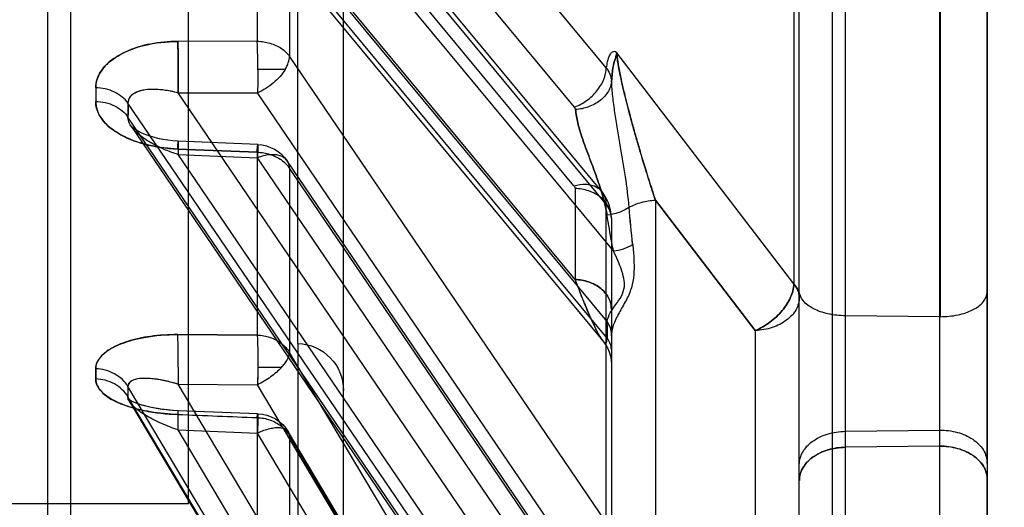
# Model space of a CAD drawing. Header units: millimetres. Extents: x 178516 to 426772, y -178579 to -115871.
# Tile 196 of 256: x 317305 to 317326, y -131796 to -131785. Entities that reach past the tile are written whole.
import ezdxf
from ezdxf import colors
from ezdxf.entities.mleader import LeaderData, LeaderLine
from ezdxf.math import Vec2, Vec3

# ---------------------------------------------------------------- set-up
doc = ezdxf.new("R2010")
doc.units = ezdxf.units.MM
doc.header["$MEASUREMENT"] = 0
doc.layers.get('0').update_dxf_attribs({"color": 252, "lineweight": 5})
doc.layers.add('AHU03-3-68634OBJ', color=7, linetype='Continuous')
doc.layers.add('EC-MTR_250-0_7OBJ', color=7, linetype='Continuous')
doc.layers.add('IS_centrale', color=7, linetype='Continuous', lineweight=13)
doc.layers.add('IS_opisy', color=7, linetype='Continuous', lineweight=35)
doc.styles.add('WE11', font='simplex.shx', dxfattribs={"width": 0.7})

# ---------------------------------------------------------------- blocks, each defined once
blk = doc.blocks.new('VVS030s_FLX1_250_0.38kW_2.00x2v2_t')
at = {"layer": 'AHU03-3-68634OBJ', "color": 7, "linetype": 'Continuous'}
blk.add_line((225.973, 131.106), (225.973, 399.106), dxfattribs=at)
at = {"layer": 'EC-MTR_250-0_7OBJ', "color": 7, "linetype": 'Continuous'}
for p, q in [((225.973, 340.511), (225.973, 315.436)), ((220.744, 331.718), (210.444, 314.45)), ((221.424, 331.775), (211.124, 314.506)), ((221.403, 331.698), (211.103, 314.431)), ((207.717, 313.778), (217.794, 330.662)), ((220.744, 330.692), (210.444, 313.424)), ((217.773, 330.581), (207.686, 313.679)), ((218.453, 330.642), (208.751, 314.386)), ((217.773, 330.363), (207.686, 313.461)), ((221.424, 330.004), (211.124, 312.738)), ((218.453, 329.671), (208.751, 313.414)), ((222.673, 197.972), (222.673, 324.492)), ((207.756, 307.929), (217.959, 322.914)), ((217.884, 322.709), (207.686, 307.732)), ((217.973, 312.672), (217.973, 322.701)), ((217.881, 322.413), (207.686, 307.439)), ((218.018, 322.139), (208.751, 308.528)), ((224.956, 311.977), (224.956, 321.537)), ((222.956, 320.969), (222.956, 273.949)), ((221.973, 320.437), (221.973, 315.46)), ((206.46, 267.237), (206.46, 319.575)), ((217.201, 319.632), (208.751, 307.221)), ((205.973, 267.258), (205.973, 319.076)), ((217.866, 318.729), (211.124, 308.82)), ((217.186, 318.505), (210.444, 308.598)), ((217.82, 318.574), (211.077, 308.666)), ((211.3, 312.547), (211.3, 317.428)), ((217.178, 317.113), (210.444, 307.216)), ((211.124, 314.506), (211.124, 317.204)), ((218.911, 309.499), (218.91, 317.042)), ((210.437, 314.123), (210.437, 316.8)), ((221.036, 312.272), (221.036, 316.819)), ((212.273, 316.428), (212.273, 267.092)), ((217.858, 316.335), (211.124, 306.441)), ((217.858, 309.578), (217.858, 316.335)), ((208.973, 315.956), (150.473, 315.956)), ((208.973, 315.956), (208.973, 214.256)), ((221.973, 315.46), (221.973, 315.12)), ((225.973, 315.095), (225.973, 315.436)), ((221.973, 315.12), (221.973, 301.46)), ((225.973, 315.095), (225.973, 275.335)), ((224.956, 314.729), (222.956, 314.753)), ((208.751, 314.386), (210.444, 314.45)), ((222.956, 314.413), (224.956, 314.389)), ((210.446, 314.041), (208.754, 313.976)), ((207.681, 313.73), (207.697, 313.749)), ((207.697, 313.748), (207.717, 313.779)), ((208.751, 313.414), (210.444, 313.424)), ((210.95, 313.06), (210.449, 313.06)), ((217.952, 312.812), (217.968, 312.904)), ((217.968, 312.904), (217.973, 312.997)), ((211.124, 308.82), (211.124, 312.738)), ((217.843, 312.559), (217.89, 312.639)), ((217.889, 312.638), (217.926, 312.724)), ((217.925, 312.723), (217.952, 312.813)), ((217.973, 312.383), (217.973, 312.672)), ((217.881, 312.435), (207.686, 300.146)), ((207.828, 300.481), (217.792, 312.491)), ((211.3, 312.547), (211.3, 217.664)), ((217.79, 312.488), (217.844, 312.561)), ((217.881, 312.147), (217.881, 312.435)), ((208.744, 312.358), (210.437, 312.368)), ((210.437, 312.368), (208.744, 312.358)), ((210.437, 308.481), (210.437, 312.368)), ((217.973, 309.881), (217.973, 312.383)), ((218.911, 309.499), (221.036, 312.272)), ((221.036, 312.272), (218.911, 309.499)), ((217.884, 312.081), (207.686, 299.789)), ((224.956, 311.977), (222.956, 311.958)), ((224.956, 279.507), (224.956, 311.977)), ((224.973, 279.507), (224.973, 311.977)), ((217.201, 311.187), (208.751, 301.001)), ((217.201, 309.253), (217.201, 311.187)), ((221.858, 311.281), (218.089, 306.364)), ((221.858, 302.118), (221.858, 311.281)), ((218.018, 310.579), (208.751, 299.408)), ((217.858, 309.578), (211.124, 301.454)), ((217.904, 309.539), (217.866, 309.459)), ((217.766, 309.311), (211.032, 301.19)), ((217.178, 309.195), (210.444, 301.073)), ((210.437, 308.481), (208.744, 308.412)), ((208.744, 308.412), (210.437, 308.481)), ((208.751, 308.528), (210.444, 308.598)), ((208.643, 308.24), (208.532, 308.227)), ((208.756, 308.247), (208.643, 308.24)), ((208.756, 308.247), (208.643, 308.24)), ((210.449, 308.317), (208.756, 308.247)), ((207.916, 308.042), (207.862, 308.011)), ((207.98, 308.073), (207.915, 308.041)), ((208.054, 308.105), (207.979, 308.073)), ((208.137, 308.135), (208.053, 308.104)), ((208.227, 308.163), (208.136, 308.134)), ((208.324, 308.188), (208.226, 308.162)), ((208.426, 308.209), (208.323, 308.188)), ((208.533, 308.227), (208.425, 308.209)), ((207.862, 308.012), (207.82, 307.984)), ((217.186, 307.521), (210.444, 299.39)), ((208.751, 307.221), (210.444, 307.216)), ((211.032, 306.721), (210.45, 306.721)), ((217.866, 306.684), (211.124, 298.555)), ((211.124, 301.454), (211.124, 306.441)), ((210.437, 306.12), (208.744, 306.124)), ((210.437, 306.12), (208.744, 306.124)), ((210.437, 301.172), (210.437, 306.12))]:
    blk.add_line(p, q, dxfattribs=at)
for points in [[(208.128, 313.893), (208.04, 313.871), (207.962, 313.849), (207.891, 313.825), (207.828, 313.802), (207.775, 313.779), (207.733, 313.758), (207.701, 313.741), (207.682, 313.728), (207.674, 313.722), (207.682, 313.731)], [(208.754, 313.976), (208.638, 313.97), (208.526, 313.96), (208.418, 313.947), (208.315, 313.931), (208.217, 313.913), (208.125, 313.893)], [(208.65, 313.97), (208.551, 313.962), (208.458, 313.952), (208.369, 313.94), (208.285, 313.926), (208.204, 313.91)], [(207.682, 313.728), (207.674, 313.722), (207.674, 313.722), (207.681, 313.73)], [(208.054, 313.875), (207.984, 313.855), (207.919, 313.835), (207.86, 313.814), (207.808, 313.793), (207.762, 313.773), (207.726, 313.755), (207.699, 313.739)], [(217.973, 309.88), (217.969, 309.794), (217.956, 309.707), (217.935, 309.622), (217.904, 309.539), (217.866, 309.459), (217.82, 309.383), (217.766, 309.311)], [(207.82, 307.984), (207.789, 307.96), (207.768, 307.942), (207.757, 307.93), (207.755, 307.928)]]:
    blk.add_lwpolyline(points, dxfattribs=at)
for centre, radius, start, end in [((210.416, 314.84), 0.8, 272.1963, 329.1827), ((184.558, 313.57), 23.128, 359.7303, 0.2697), ((184.74, 313.57), 22.946, 359.7282, 0.2718), ((211.273, 313.547), 1, 271.5, 0), ((184.534, 313.194), 22.464, 359.7263, 0.2737), ((184.712, 313.194), 22.287, 359.7242, 0.2758), ((191.998, 312.964), 16.759, 0.294, 1.5382), ((193.002, 312.965), 17.448, 0.3124, 1.5075), ((193.266, 312.969), 17.183, 0.3033, 1.5168), ((259.673, 306.082), 41.476, 173.9638, 175.0635), ((256.899, 306.349), 38.69, 173.9242, 175.1031), ((210.416, 309.116), 0.8, 272.3591, 325.7628), ((165.856, 307.585), 41.831, 359.7993, 0.2007), ((166.071, 307.585), 41.615, 359.7983, 0.2017), ((166.369, 307.255), 40.63, 359.7964, 0.2036), ((166.578, 307.255), 40.421, 359.7953, 0.2047)]:
    blk.add_arc(centre, radius, start, end, dxfattribs=at)
for points, knots in [([(221.973, 315.46), (221.973, 315.369), (222.031, 315.174), (222.253, 314.945), (222.575, 314.792), (222.825, 314.755), (222.956, 314.753)], [0, 0, 0, 0, 0.207007, 0.435444, 0.703823, 1, 1, 1, 1]), ([(222.956, 314.754), (222.83, 314.755), (222.589, 314.79), (222.269, 314.935), (222.036, 315.162), (221.974, 315.365), (221.974, 315.46)], [0, 0, 0, 0, 0.284464, 0.545621, 0.78384, 1, 1, 1, 1]), ([(225.973, 315.436), (225.973, 315.342), (225.913, 315.143), (225.681, 314.912), (225.348, 314.761), (225.09, 314.728), (224.956, 314.73)], [0, 0, 0, 0, 0.20622, 0.434689, 0.703745, 1, 1, 1, 1]), ([(224.956, 314.729), (225.085, 314.727), (225.334, 314.757), (225.665, 314.901), (225.907, 315.13), (225.973, 315.338), (225.973, 315.436)], [0, 0, 0, 0, 0.283918, 0.54551, 0.784203, 1, 1, 1, 1]), ([(221.973, 315.12), (221.973, 315.029), (222.031, 314.834), (222.253, 314.605), (222.575, 314.452), (222.825, 314.415), (222.956, 314.413)], [0, 0, 0, 0, 0.207007, 0.435444, 0.703823, 1, 1, 1, 1]), ([(224.956, 314.389), (225.085, 314.387), (225.334, 314.417), (225.665, 314.56), (225.907, 314.789), (225.973, 314.998), (225.973, 315.096)], [0, 0, 0, 0, 0.283912, 0.5455, 0.784189, 1, 1, 1, 1]), ([(208.751, 314.386), (208.634, 314.343), (208.403, 314.257), (208.101, 314.105), (207.868, 313.95), (207.752, 313.836), (207.717, 313.778)], [0, 0, 0, 0, 0.30686, 0.608845, 0.83252, 1, 1, 1, 1]), ([(208.751, 314.386), (208.752, 314.346), (208.754, 314.289), (208.755, 314.214), (208.756, 314.164), (208.757, 314.117), (208.757, 314.076), (208.757, 314.042), (208.757, 314.015), (208.756, 313.997), (208.756, 313.986), (208.755, 313.981), (208.755, 313.978), (208.754, 313.976), (208.752, 313.977), (208.752, 313.98), (208.751, 313.984), (208.75, 313.993), (208.748, 314.009), (208.746, 314.032), (208.745, 314.049), (208.744, 314.058)], [0, 0, 0, 0, 0.238237, 0.350013, 0.454144, 0.548645, 0.631852, 0.702181, 0.758053, 0.798201, 0.812355, 0.822619, 0.82906, 0.831888, 0.833923, 0.839325, 0.848376, 0.860955, 0.895966, 0.942835, 1, 1, 1, 1]), ([(208.751, 314.386), (208.752, 314.358), (208.753, 314.305), (208.755, 314.228), (208.756, 314.158), (208.757, 314.105), (208.757, 314.067), (208.757, 314.044), (208.757, 314.024), (208.757, 314.007), (208.756, 313.994), (208.756, 313.984), (208.755, 313.98), (208.754, 313.976), (208.754, 313.976)], [0, 0, 0, 0, 0.199485, 0.389115, 0.562618, 0.713688, 0.778889, 0.836425, 0.88582, 0.926599, 0.958376, 0.981108, 0.99487, 1, 1, 1, 1]), ([(210.437, 314.123), (210.53, 314.125), (210.715, 314.159), (210.958, 314.292), (211.079, 314.43), (211.124, 314.506)], [0, 0, 0, 0, 0.343049, 0.677618, 1, 1, 1, 1]), ([(210.437, 314.123), (210.439, 314.096), (210.443, 314.009), (210.455, 314.129), (210.446, 314.238), (210.446, 314.373), (210.444, 314.45)], [0, 0, 0, 0, 0.16379, 0.234314, 0.525776, 1, 1, 1, 1]), ([(211.124, 314.506), (211.123, 314.484), (211.114, 314.44), (211.07, 314.386), (211.003, 314.353), (210.917, 314.338), (210.814, 314.341), (210.651, 314.369), (210.527, 314.413), (210.444, 314.45)], [0, 0, 0, 0, 0.084123, 0.16553, 0.257001, 0.366674, 0.497567, 0.648891, 1, 1, 1, 1]), ([(208.744, 314.055), (209.026, 314.066), (209.59, 314.089), (210.155, 314.112), (210.437, 314.123)], [0, 0, 0, 0, 0.5, 1, 1, 1, 1]), ([(208.744, 314.058), (208.55, 314.049), (208.188, 314.016), (207.699, 313.902), (207.324, 313.742), (207.072, 313.549), (206.998, 313.375), (206.999, 313.301)], [0, 0, 0, 0, 0.28842, 0.537992, 0.740329, 0.889484, 1, 1, 1, 1]), ([(206.999, 313.301), (206.998, 313.396), (207.127, 313.625), (207.513, 313.838), (208.07, 314.003), (208.506, 314.046), (208.744, 314.058)], [0, 0, 0, 0, 0.141385, 0.352459, 0.645187, 1, 1, 1, 1]), ([(208.754, 313.976), (208.753, 313.976), (208.752, 313.979), (208.752, 313.982), (208.75, 313.99), (208.749, 313.999), (208.748, 314.011), (208.746, 314.031), (208.745, 314.047), (208.744, 314.058)], [0, 0, 0, 0, 0.02083, 0.074092, 0.159306, 0.27473, 0.418462, 0.588561, 1, 1, 1, 1]), ([(207.718, 313.779), (207.711, 313.767), (207.7, 313.746), (207.688, 313.712), (207.686, 313.69), (207.686, 313.679)], [0, 0, 0, 0, 0.36859, 0.699369, 1, 1, 1, 1]), ([(207.686, 313.679), (207.653, 313.624), (207.569, 313.519), (207.403, 313.399), (207.207, 313.322), (207.068, 313.302), (206.999, 313.301)], [0, 0, 0, 0, 0.235324, 0.487181, 0.746126, 1, 1, 1, 1]), ([(207.686, 313.461), (207.653, 313.407), (207.569, 313.302), (207.403, 313.183), (207.207, 313.107), (207.068, 313.088), (206.999, 313.086)], [0, 0, 0, 0, 0.234899, 0.486606, 0.745718, 1, 1, 1, 1]), ([(208.751, 313.414), (208.664, 313.386), (208.5, 313.342), (208.266, 313.3), (208.067, 313.284), (207.907, 313.293), (207.794, 313.323), (207.71, 313.372), (207.688, 313.43), (207.686, 313.461)], [0, 0, 0, 0, 0.236679, 0.441358, 0.615324, 0.755072, 0.854905, 0.917658, 1, 1, 1, 1]), ([(208.751, 313.414), (208.641, 313.378), (208.433, 313.326), (208.142, 313.283), (207.913, 313.29), (207.741, 313.334), (207.686, 313.424), (207.686, 313.461)], [0, 0, 0, 0, 0.301142, 0.558084, 0.761843, 0.901745, 1, 1, 1, 1]), ([(210.95, 313.06), (210.916, 313.096), (210.843, 313.166), (210.679, 313.295), (210.541, 313.377), (210.444, 313.424)], [0, 0, 0, 0, 0.233062, 0.483006, 1, 1, 1, 1]), ([(206.999, 313.086), (206.998, 312.99), (207.126, 312.759), (207.512, 312.544), (208.07, 312.387), (208.506, 312.359), (208.744, 312.358)], [0, 0, 0, 0, 0.143182, 0.354541, 0.646179, 1, 1, 1, 1]), ([(208.744, 312.358), (208.55, 312.358), (208.188, 312.378), (207.699, 312.482), (207.323, 312.639), (207.071, 312.835), (206.998, 313.011), (206.999, 313.086)], [0, 0, 0, 0, 0.287698, 0.536241, 0.738163, 0.887952, 1, 1, 1, 1]), ([(210.437, 312.368), (210.438, 312.388), (210.44, 312.43), (210.443, 312.495), (210.445, 312.561), (210.447, 312.628), (210.448, 312.694), (210.449, 312.757), (210.449, 312.817), (210.45, 312.873), (210.45, 312.926), (210.45, 312.977), (210.45, 313.021), (210.449, 313.048), (210.449, 313.06)], [0, 0, 0, 0, 0.08737, 0.181942, 0.27946, 0.376837, 0.471857, 0.563401, 0.649997, 0.731286, 0.807359, 0.881488, 0.949049, 1, 1, 1, 1]), ([(210.95, 313.06), (210.975, 313.033), (211.022, 312.978), (211.077, 312.894), (211.112, 312.815), (211.123, 312.762), (211.124, 312.738)], [0, 0, 0, 0, 0.304558, 0.573871, 0.805057, 1, 1, 1, 1]), ([(208.757, 313.05), (208.757, 312.979), (208.757, 312.842), (208.755, 312.651), (208.751, 312.491), (208.747, 312.397), (208.744, 312.358)], [0, 0, 0, 0, 0.30779, 0.59396, 0.829889, 1, 1, 1, 1]), ([(210.437, 312.368), (210.53, 312.37), (210.714, 312.403), (210.957, 312.531), (211.079, 312.664), (211.124, 312.738)], [0, 0, 0, 0, 0.34598, 0.680939, 1, 1, 1, 1]), ([(217.973, 312.672), (217.973, 312.652), (217.97, 312.61), (217.952, 312.549), (217.922, 312.49), (217.896, 312.453), (217.881, 312.435)], [0, 0, 0, 0, 0.23403, 0.4792, 0.734015, 1, 1, 1, 1]), ([(217.201, 311.187), (217.227, 311.255), (217.274, 311.383), (217.345, 311.563), (217.41, 311.722), (217.468, 311.862), (217.522, 311.985), (217.57, 312.092), (217.614, 312.186), (217.654, 312.267), (217.691, 312.336), (217.725, 312.394), (217.755, 312.442), (217.783, 312.48), (217.807, 312.509), (217.828, 312.527), (217.847, 312.538), (217.867, 312.531), (217.876, 312.508), (217.881, 312.476), (217.882, 312.45), (217.881, 312.435)], [0, 0, 0, 0, 0.133801, 0.252501, 0.357791, 0.451038, 0.533394, 0.605893, 0.669438, 0.724844, 0.772853, 0.814144, 0.849112, 0.877968, 0.900869, 0.91803, 0.929986, 0.93949, 0.952776, 0.973208, 1, 1, 1, 1]), ([(217.201, 311.187), (217.227, 311.256), (217.277, 311.389), (217.35, 311.577), (217.419, 311.747), (217.482, 311.897), (217.54, 312.029), (217.598, 312.153), (217.652, 312.263), (217.701, 312.355), (217.74, 312.419), (217.769, 312.462), (217.795, 312.495), (217.817, 312.52), (217.855, 312.539), (217.885, 312.494), (217.88, 312.46), (217.881, 312.435)], [0, 0, 0, 0, 0.137297, 0.263102, 0.376566, 0.477285, 0.566206, 0.645531, 0.730423, 0.79431, 0.839277, 0.870123, 0.89065, 0.916066, 0.936204, 0.954169, 1, 1, 1, 1]), ([(217.975, 312.345), (217.975, 312.3), (217.958, 312.205), (217.912, 312.121), (217.884, 312.081)], [0, 0, 0, 0, 0.481194, 1, 1, 1, 1]), ([(217.973, 312.383), (217.973, 312.379), (217.974, 312.37), (217.974, 312.357), (217.974, 312.349), (217.975, 312.345)], [0, 0, 0, 0, 0.352149, 0.68538, 1, 1, 1, 1]), ([(218.427, 310.444), (218.439, 310.546), (218.455, 310.738), (218.46, 311.022), (218.428, 311.299), (218.325, 311.573), (218.172, 311.828), (218.035, 312.08), (217.981, 312.26), (217.975, 312.345)], [0, 0, 0, 0, 0.154581, 0.287991, 0.426603, 0.569527, 0.72281, 0.872616, 1, 1, 1, 1]), ([(221.036, 312.272), (221.146, 312.226), (221.355, 312.105), (221.574, 311.901), (221.711, 311.713), (221.811, 311.529), (221.853, 311.378), (221.858, 311.281)], [0, 0, 0, 0, 0.265829, 0.533103, 0.661238, 0.782734, 1, 1, 1, 1]), ([(221.858, 311.281), (221.853, 311.378), (221.811, 311.529), (221.711, 311.713), (221.574, 311.901), (221.355, 312.105), (221.146, 312.226), (221.036, 312.272)], [0, 0, 0, 0, 0.217266, 0.338762, 0.466897, 0.734171, 1, 1, 1, 1]), ([(221.973, 311.566), (221.973, 311.656), (221.918, 311.848), (221.702, 312.074), (221.395, 312.225), (221.159, 312.266), (221.036, 312.272)], [0, 0, 0, 0, 0.210619, 0.44549, 0.711787, 1, 1, 1, 1]), ([(217.881, 312.147), (217.881, 312.139), (217.882, 312.124), (217.882, 312.102), (217.883, 312.088), (217.884, 312.081)], [0, 0, 0, 0, 0.342267, 0.675675, 1, 1, 1, 1]), ([(217.884, 312.081), (217.895, 312.016), (217.945, 311.889), (218.065, 311.718), (218.194, 311.551), (218.263, 311.353), (218.243, 311.153), (218.188, 310.968), (218.11, 310.773), (218.051, 310.647), (218.018, 310.579)], [0, 0, 0, 0, 0.120944, 0.245063, 0.38222, 0.507178, 0.616123, 0.744657, 0.860911, 1, 1, 1, 1]), ([(217.973, 311.814), (217.973, 311.777), (217.965, 311.701), (217.924, 311.586), (217.853, 311.475), (217.753, 311.375), (217.63, 311.294), (217.448, 311.215), (217.299, 311.19), (217.201, 311.187)], [0, 0, 0, 0, 0.101119, 0.209796, 0.330232, 0.458952, 0.594205, 0.732451, 1, 1, 1, 1]), ([(217.201, 311.187), (217.299, 311.19), (217.448, 311.215), (217.629, 311.294), (217.752, 311.375), (217.852, 311.474), (217.924, 311.585), (217.965, 311.7), (217.973, 311.777), (217.973, 311.814)], [0, 0, 0, 0, 0.267102, 0.405124, 0.540183, 0.668749, 0.789066, 0.898354, 1, 1, 1, 1]), ([(222.956, 311.958), (222.831, 311.957), (222.595, 311.932), (222.281, 311.826), (222.048, 311.666), (221.973, 311.501), (221.973, 311.427)], [0, 0, 0, 0, 0.31114, 0.586438, 0.816551, 1, 1, 1, 1]), ([(224.973, 311.977), (225.1, 311.977), (225.34, 311.954), (225.659, 311.849), (225.897, 311.688), (225.973, 311.521), (225.973, 311.446)], [0, 0, 0, 0, 0.310719, 0.586334, 0.816838, 1, 1, 1, 1]), ([(221.858, 311.281), (221.882, 311.309), (221.924, 311.367), (221.964, 311.465), (221.973, 311.533), (221.973, 311.566)], [0, 0, 0, 0, 0.352628, 0.682196, 1, 1, 1, 1]), ([(221.973, 311.566), (221.973, 311.533), (221.964, 311.465), (221.924, 311.368), (221.883, 311.309), (221.858, 311.281)], [0, 0, 0, 0, 0.316228, 0.64583, 1, 1, 1, 1]), ([(218.018, 310.579), (218.006, 310.519), (217.957, 310.265), (217.913, 310.011), (217.881, 309.817)], [0, 0, 0, 0, 0.237323, 1, 1, 1, 1]), ([(218.018, 310.579), (218.091, 310.571), (218.233, 310.54), (218.366, 310.48), (218.427, 310.444)], [0, 0, 0, 0, 0.508176, 1, 1, 1, 1]), ([(218.018, 310.579), (218.091, 310.571), (218.233, 310.54), (218.366, 310.48), (218.427, 310.444)], [0, 0, 0, 0, 0.504577, 1, 1, 1, 1]), ([(217.973, 309.88), (217.973, 309.843), (217.964, 309.764), (217.923, 309.649), (217.85, 309.538), (217.75, 309.439), (217.627, 309.359), (217.446, 309.281), (217.298, 309.256), (217.201, 309.253)], [0, 0, 0, 0, 0.103113, 0.214107, 0.334095, 0.462234, 0.596753, 0.734153, 1, 1, 1, 1]), ([(217.21, 307.573), (217.22, 307.669), (217.255, 307.86), (217.337, 308.141), (217.421, 308.372), (217.491, 308.557), (217.544, 308.696), (217.596, 308.835), (217.664, 309.02), (217.775, 309.343), (217.851, 309.626), (217.882, 309.817)], [0, 0, 0, 0, 0.122915, 0.24752, 0.373728, 0.437112, 0.500445, 0.563692, 0.626871, 0.752627, 1, 1, 1, 1]), ([(217.882, 309.817), (217.851, 309.626), (217.775, 309.343), (217.664, 309.02), (217.596, 308.835), (217.544, 308.696), (217.492, 308.557), (217.421, 308.372), (217.338, 308.141), (217.255, 307.86), (217.22, 307.669), (217.211, 307.573)], [0, 0, 0, 0, 0.247492, 0.373169, 0.436315, 0.49955, 0.562886, 0.626271, 0.752481, 0.877087, 1, 1, 1, 1]), ([(217.973, 309.88), (217.973, 309.827), (217.952, 309.717), (217.894, 309.622), (217.858, 309.578)], [0, 0, 0, 0, 0.483815, 1, 1, 1, 1]), ([(218.351, 309.651), (218.283, 309.698), (218.131, 309.773), (217.966, 309.809), (217.881, 309.817)], [0, 0, 0, 0, 0.492263, 1, 1, 1, 1]), ([(217.178, 309.195), (217.259, 309.171), (217.386, 309.15), (217.549, 309.173), (217.659, 309.216), (217.748, 309.284), (217.834, 309.399), (217.857, 309.508), (217.858, 309.578)], [0, 0, 0, 0, 0.276003, 0.409008, 0.535243, 0.655147, 0.771383, 1, 1, 1, 1]), ([(218.351, 309.652), (218.333, 309.434), (218.291, 309.104), (218.23, 308.721), (218.192, 308.497), (218.163, 308.326), (218.134, 308.154), (218.095, 307.923), (218.049, 307.637), (218.003, 307.3), (217.983, 307.078), (217.978, 306.97)], [0, 0, 0, 0, 0.242261, 0.367209, 0.430484, 0.494225, 0.558636, 0.62364, 0.753534, 0.880173, 1, 1, 1, 1]), ([(218.089, 306.364), (218.091, 306.428), (218.108, 306.562), (218.147, 306.767), (218.194, 306.992), (218.247, 307.219), (218.305, 307.45), (218.369, 307.694), (218.439, 307.953), (218.517, 308.227), (218.604, 308.526), (218.71, 308.875), (218.815, 309.208), (218.885, 309.422), (218.911, 309.499)], [0, 0, 0, 0, 0.058691, 0.12452, 0.193049, 0.27122, 0.339623, 0.413934, 0.503886, 0.587472, 0.677118, 0.791863, 0.92492, 1, 1, 1, 1]), ([(218.911, 309.499), (218.884, 309.42), (218.812, 309.199), (218.706, 308.861), (218.6, 308.509), (218.512, 308.21), (218.434, 307.936), (218.364, 307.678), (218.301, 307.436), (218.244, 307.207), (218.192, 306.982), (218.145, 306.759), (218.107, 306.557), (218.091, 306.425), (218.089, 306.364)], [0, 0, 0, 0, 0.077222, 0.214419, 0.327918, 0.41692, 0.502315, 0.591041, 0.664312, 0.733323, 0.809355, 0.877665, 0.943749, 1, 1, 1, 1]), ([(218.351, 309.651), (218.433, 309.606), (218.616, 309.533), (218.81, 309.504), (218.911, 309.499)], [0, 0, 0, 0, 0.479654, 1, 1, 1, 1]), ([(217.178, 309.195), (217.185, 309.203), (217.197, 309.222), (217.201, 309.243), (217.201, 309.253)], [0, 0, 0, 0, 0.520009, 1, 1, 1, 1]), ([(210.437, 308.481), (210.53, 308.482), (210.712, 308.513), (210.954, 308.628), (211.077, 308.752), (211.124, 308.82)], [0, 0, 0, 0, 0.35247, 0.688882, 1, 1, 1, 1]), ([(211.124, 308.82), (211.123, 308.79), (211.114, 308.731), (211.073, 308.652), (211.007, 308.591), (210.92, 308.55), (210.816, 308.531), (210.653, 308.533), (210.527, 308.566), (210.444, 308.598)], [0, 0, 0, 0, 0.107399, 0.208566, 0.310953, 0.421584, 0.545173, 0.683456, 1, 1, 1, 1]), ([(208.751, 308.528), (208.662, 308.5), (208.493, 308.441), (208.259, 308.333), (208.06, 308.215), (207.9, 308.094), (207.789, 307.98), (207.711, 307.864), (207.688, 307.779), (207.686, 307.732)], [0, 0, 0, 0, 0.201641, 0.386432, 0.554422, 0.700892, 0.816824, 0.896854, 1, 1, 1, 1]), ([(208.756, 308.247), (208.757, 308.247), (208.756, 308.25), (208.757, 308.253), (208.757, 308.26), (208.757, 308.268), (208.757, 308.28), (208.757, 308.293), (208.757, 308.309), (208.756, 308.334), (208.756, 308.37), (208.754, 308.418), (208.753, 308.471), (208.752, 308.509), (208.751, 308.528)], [0, 0, 0, 0, 0.005023, 0.0191, 0.042107, 0.073789, 0.113875, 0.162088, 0.218151, 0.281786, 0.430189, 0.602722, 0.794341, 1, 1, 1, 1]), ([(210.437, 308.481), (210.439, 308.436), (210.437, 308.393), (210.454, 308.289), (210.445, 308.49), (210.446, 308.535), (210.444, 308.598)], [0, 0, 0, 0, 0.309218, 0.367089, 0.567571, 1, 1, 1, 1]), ([(208.744, 308.412), (208.549, 308.402), (208.183, 308.359), (207.691, 308.205), (207.31, 307.986), (207.061, 307.715), (206.998, 307.497), (206.999, 307.399)], [0, 0, 0, 0, 0.268167, 0.504416, 0.70433, 0.865261, 1, 1, 1, 1]), ([(206.999, 307.4), (206.998, 307.523), (207.106, 307.806), (207.494, 308.119), (208.061, 308.341), (208.505, 308.398), (208.744, 308.412)], [0, 0, 0, 0, 0.169901, 0.388934, 0.669568, 1, 1, 1, 1]), ([(208.744, 308.412), (208.745, 308.4), (208.746, 308.378), (208.748, 308.346), (208.75, 308.318), (208.751, 308.294), (208.752, 308.277), (208.753, 308.266), (208.754, 308.259), (208.755, 308.254), (208.755, 308.25), (208.756, 308.248), (208.756, 308.247), (208.756, 308.247)], [0, 0, 0, 0, 0.211964, 0.405574, 0.577282, 0.723538, 0.841054, 0.88831, 0.927562, 0.958564, 0.981076, 0.994885, 1, 1, 1, 1]), ([(206.999, 307.399), (207.068, 307.401), (207.206, 307.418), (207.4, 307.485), (207.566, 307.589), (207.653, 307.683), (207.686, 307.732)], [0, 0, 0, 0, 0.261688, 0.524999, 0.774571, 1, 1, 1, 1]), ([(207.686, 307.439), (207.653, 307.39), (207.566, 307.298), (207.4, 307.194), (207.206, 307.128), (207.068, 307.112), (206.999, 307.111)], [0, 0, 0, 0, 0.22483, 0.474212, 0.737763, 1, 1, 1, 1]), ([(208.751, 307.221), (208.654, 307.192), (208.441, 307.151), (208.147, 307.134), (207.898, 307.18), (207.727, 307.275), (207.685, 307.39), (207.686, 307.439)], [0, 0, 0, 0, 0.251723, 0.537238, 0.724644, 0.878348, 1, 1, 1, 1]), ([(208.751, 307.221), (208.664, 307.197), (208.5, 307.162), (208.265, 307.14), (208.065, 307.147), (207.903, 307.184), (207.789, 307.241), (207.706, 307.322), (207.688, 307.396), (207.686, 307.439)], [0, 0, 0, 0, 0.222905, 0.416065, 0.581882, 0.718801, 0.822495, 0.894294, 1, 1, 1, 1]), ([(217.209, 307.573), (217.208, 307.567), (217.206, 307.555), (217.198, 307.537), (217.191, 307.527), (217.186, 307.521)], [0, 0, 0, 0, 0.321479, 0.650652, 1, 1, 1, 1]), ([(217.186, 307.521), (217.279, 307.487), (217.456, 307.391), (217.638, 307.219), (217.752, 307.059), (217.833, 306.899), (217.865, 306.769), (217.866, 306.684)], [0, 0, 0, 0, 0.260382, 0.525882, 0.654606, 0.777573, 1, 1, 1, 1]), ([(217.978, 306.97), (217.975, 307.005), (217.96, 307.079), (217.912, 307.187), (217.837, 307.29), (217.738, 307.383), (217.618, 307.46), (217.444, 307.538), (217.303, 307.567), (217.209, 307.573)], [0, 0, 0, 0, 0.101431, 0.211831, 0.332038, 0.460816, 0.59596, 0.733759, 1, 1, 1, 1]), ([(208.744, 306.124), (208.748, 306.2), (208.754, 306.376), (208.758, 306.656), (208.757, 306.945), (208.754, 307.135), (208.751, 307.221)], [0, 0, 0, 0, 0.208272, 0.481882, 0.765594, 1, 1, 1, 1]), ([(208.751, 307.221), (208.753, 307.146), (208.757, 306.981), (208.757, 306.815), (208.757, 306.725)], [0, 0, 0, 0, 0.452097, 1, 1, 1, 1]), ([(211.032, 306.721), (211, 306.772), (210.925, 306.874), (210.786, 307.009), (210.624, 307.127), (210.505, 307.19), (210.444, 307.216)], [0, 0, 0, 0, 0.233088, 0.484345, 0.743735, 1, 1, 1, 1]), ([(210.45, 306.721), (210.45, 306.733), (210.45, 306.762), (210.45, 306.807), (210.45, 306.856), (210.449, 306.909), (210.449, 306.966), (210.448, 307.026), (210.447, 307.088), (210.445, 307.152), (210.444, 307.195), (210.444, 307.216)], [0, 0, 0, 0, 0.078248, 0.172443, 0.270767, 0.377437, 0.492601, 0.613998, 0.740295, 0.869725, 1, 1, 1, 1]), ([(206.999, 307.111), (206.998, 306.986), (207.105, 306.701), (207.493, 306.387), (208.061, 306.172), (208.505, 306.128), (208.744, 306.124)], [0, 0, 0, 0, 0.171767, 0.39112, 0.67063, 1, 1, 1, 1]), ([(208.744, 306.124), (208.55, 306.126), (208.183, 306.157), (207.69, 306.302), (207.309, 306.519), (207.061, 306.793), (206.998, 307.011), (206.999, 307.11)], [0, 0, 0, 0, 0.267574, 0.502896, 0.702542, 0.864211, 1, 1, 1, 1]), ([(217.866, 306.684), (217.897, 306.727), (217.949, 306.818), (217.973, 306.92), (217.978, 306.97)], [0, 0, 0, 0, 0.51141, 1, 1, 1, 1]), ([(217.978, 306.97), (217.981, 306.916), (217.989, 306.813), (218.011, 306.664), (218.038, 306.543), (218.074, 306.446), (218.083, 306.392), (218.089, 306.364)], [0, 0, 0, 0, 0.261363, 0.503592, 0.731695, 0.86348, 1, 1, 1, 1]), ([(218.089, 306.364), (218.083, 306.392), (218.074, 306.446), (218.038, 306.542), (218.011, 306.663), (217.989, 306.812), (217.981, 306.916), (217.978, 306.97)], [0, 0, 0, 0, 0.13642, 0.26824, 0.495825, 0.737823, 1, 1, 1, 1]), ([(208.757, 306.725), (208.757, 306.611), (208.755, 306.411), (208.748, 306.21), (208.744, 306.124)], [0, 0, 0, 0, 0.56769, 1, 1, 1, 1]), ([(210.45, 306.721), (210.45, 306.709), (210.45, 306.682), (210.449, 306.64), (210.449, 306.593), (210.448, 306.543), (210.448, 306.49), (210.447, 306.434), (210.446, 306.374), (210.444, 306.312), (210.442, 306.248), (210.44, 306.184), (210.438, 306.141), (210.437, 306.12)], [0, 0, 0, 0, 0.058169, 0.131956, 0.210605, 0.292874, 0.381139, 0.47562, 0.575156, 0.679017, 0.785871, 0.893786, 1, 1, 1, 1]), ([(211.032, 306.721), (211.059, 306.675), (211.102, 306.585), (211.123, 306.487), (211.124, 306.441)], [0, 0, 0, 0, 0.536254, 1, 1, 1, 1]), ([(218.089, 306.364), (218.073, 306.353), (218.039, 306.334), (217.982, 306.354), (217.94, 306.402), (217.906, 306.472), (217.881, 306.569), (217.871, 306.642), (217.866, 306.684)], [0, 0, 0, 0, 0.122437, 0.22986, 0.356183, 0.525202, 0.727226, 1, 1, 1, 1]), ([(210.437, 306.12), (210.53, 306.122), (210.711, 306.149), (210.952, 306.258), (211.078, 306.375), (211.124, 306.441)], [0, 0, 0, 0, 0.356319, 0.693343, 1, 1, 1, 1])]:
    blk.add_open_spline(points, degree=3, knots=knots, dxfattribs=at)
blk = doc.blocks.new('A$C680519BF')
blk.add_blockref('VVS030s_FLX1_250_0.38kW_2.00x2v2_t', (-1100, 89.5))

msp = doc.modelspace()

# ---------------------------------------------------------------- block references
at = {"layer": 'IS_centrale', "xscale": -1, "rotation": 180}
msp.add_blockref('A$C680519BF', (318199.762, -131390.156), dxfattribs=at)

# ---------------------------------------------------------------- leaders
at = {"layer": 'IS_opisy', "ltscale": 5}
ml = msp.add_multileader_mtext('Standard', dxfattribs=at)
ml.set_content('{\\fArial|b0|i0|c238|p34;Zamontować tłumik akustyczny}', color=256, style='WE11')
ml.set_leader_properties(color=256)
ml.build(insert=Vec2(0, 0))
ml.multileader.update_dxf_attribs({"text_left_attachment_type": 2, "text_right_attachment_type": 2, "dogleg_length": 500, "arrow_head_size": 0})
ctx = ml.context
ctx.base_point, ctx.char_height, ctx.arrow_head_size, ctx.landing_gap_size, ctx.plane_origin = Vec3(316033.128, -128558.222), 168, 0, 84, Vec3(344042.874, -129084.998)
ctx.left_attachment, ctx.right_attachment = 2, 2
notes = []
notes.append((ctx, [(0, (1, 1, 0), (318949.246, -128558.222), (-1, 0), 479.465, [(0, [(318972.833, -131971.218)], 0, [])])]))
ctx.mtext.insert, ctx.mtext.width, ctx.mtext.defined_height, ctx.mtext.flow_direction = Vec3(316117.128, -128449.068), 3785.85171, 1430.605, 5
for ctx, leaders in notes:
    for number, flags, end, landing, length, lines in leaders:
        leader = LeaderData()
        leader.index, (leader.has_last_leader_line, leader.has_dogleg_vector, leader.attachment_direction) = number, flags
        leader.last_leader_point, leader.dogleg_vector, leader.dogleg_length = Vec3(end), Vec3(landing), length
        for number, points, colour, breaks in lines:
            line = LeaderLine()
            line.index, line.vertices, line.color, line.breaks = number, Vec3.list(points), colors.encode_raw_color(colour), breaks
            leader.lines.append(line)
        ctx.leaders.append(leader)

doc.saveas('drawing.dxf')
